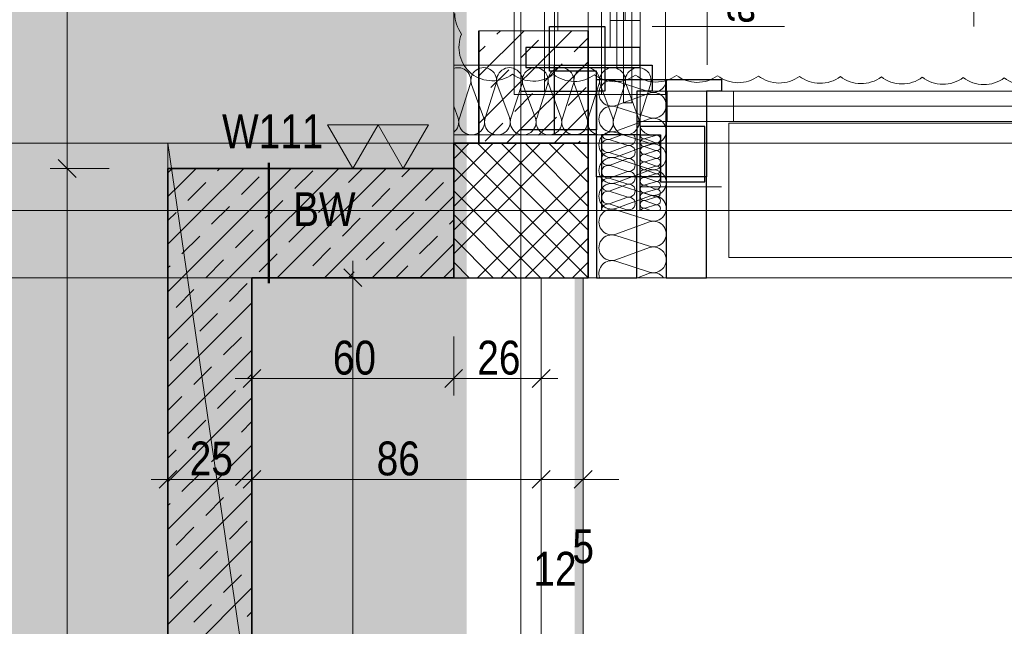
# Model space of a CAD drawing. Extents: x -620 to 300, y 62 to 1112.
# Tile 194 of 226: x -485 to -427, y 750 to 786. Entities that reach past the tile are written whole.
import ezdxf
from ezdxf.lldxf.tags import DXFTag

# ---------------------------------------------------------------- set-up
doc = ezdxf.new("R2010")
doc.units = 0
doc.layers.get('0').update_dxf_attribs({"lineweight": 13})
for name, color, linetype, lineweight, true_color in [('00 -Bauelemente -Gipskarton', 7, 'Continuous', 9, 0xff7fe6), ('30 -33 Aussenwände- 3 Aussenstützen', 7, 'Continuous', 50, 0x0000dd), ('30 -33 Aussenwände- 7 Fassade_ Elemente', 7, 'Continuous', 9, 0x00aacc), ('30 -34 Innenwände- 1 tragend', 7, 'Continuous', 13, 0xdd0806), ('30 -34 Innenwände- 2 nichttragend', 7, 'Continuous', 18, 0xff7fe6), ('30 -35 Decken- 1 Konstruktion-Träger- Stahlbeton', 7, 'Continuous', 13, 0x33aa00), ('70 -72 Beschriftung- 1 Beschriftung allgemein', 7, 'Continuous', 9, 0xff6633), ('70 -72 Beschriftung- 2 Beschriftung Bauteile', 7, 'Continuous', 9, 0x9999ff), ('70 -76 Bemaßung- 2 Allgemein', 9, 'Continuous', 5, 0x808080), ('70 -77 Revision- 2 Wolken', 7, 'Continuous', 18, 0x944cff), ('iwb_Layout BA_Markierung', 7, 'Continuous', 9, 0xbadcdc)]:
    doc.layers.add(name, color=color, linetype=linetype, lineweight=lineweight, true_color=true_color)
for name, color, linetype, lineweight in [('30 -33 Aussenwände- 8 Sonnenschutz', 7, 'Continuous', 9), ('70 -71 Achsen- 1 Gebäudeachsen', 7, 'STRICHPUNKT2-A06CPVSFL0', 18), ('70 -75 Raumstempel- 3 Wandstempel', 7, 'Continuous', 50), ('Keine-A06CPVSEL0', 7, 'Continuous', 9)]:
    doc.layers.add(name, color=color, linetype=linetype, lineweight=lineweight)
doc.styles.get("Standard").update_dxf_attribs({"font": 'ARIALN.TTF'})
tags = doc.linetypes.add('grob-A06CPVSAL0', pattern=[14, 3, -8, 3]).pattern_tags.tags
tags[8:9] = [DXFTag(74, 4), DXFTag(75, 0), DXFTag(340, '0'), DXFTag(46, 0.0), DXFTag(50, 0.0), DXFTag(44, 0.0), DXFTag(45, 0.0)]
tags[6:7] = [DXFTag(74, 4), DXFTag(75, 0), DXFTag(340, '0'), DXFTag(46, 0.0), DXFTag(50, 0.0), DXFTag(44, 0.0), DXFTag(45, 0.0)]
tags[4:5] = [DXFTag(74, 4), DXFTag(75, 0), DXFTag(340, '0'), DXFTag(46, 0.0), DXFTag(50, 0.0), DXFTag(44, 0.0), DXFTag(45, 0.0)]
tags = doc.linetypes.add('STRICHPUNKT2-A06CPVSFL0', pattern=[12.7, 6.35, -3.175, 0, -3.175]).pattern_tags.tags
tags[10:11] = [DXFTag(74, 4), DXFTag(75, 0), DXFTag(340, '0'), DXFTag(46, 0.0), DXFTag(50, 0.0), DXFTag(44, 0.0), DXFTag(45, 0.0)]
tags[8:9] = [DXFTag(74, 4), DXFTag(75, 0), DXFTag(340, '0'), DXFTag(46, 0.0), DXFTag(50, 0.0), DXFTag(44, 0.0), DXFTag(45, 0.0)]
tags[6:7] = [DXFTag(74, 4), DXFTag(75, 0), DXFTag(340, '0'), DXFTag(46, 0.0), DXFTag(50, 0.0), DXFTag(44, 0.0), DXFTag(45, 0.0)]
tags[4:5] = [DXFTag(74, 4), DXFTag(75, 0), DXFTag(340, '0'), DXFTag(46, 0.0), DXFTag(50, 0.0), DXFTag(44, 0.0), DXFTag(45, 0.0)]

# ---------------------------------------------------------------- blocks, each defined once
blk = doc.blocks.new('Polygon-A06CPVS2L0')
at = {"color": 0, "linetype": 'ByBlock', "lineweight": -2, "ltscale": 0.13}
blk.add_solid([(-458.92, 86.609), (-538.631, 86.396), (-458.753, 1083.814), (-538.631, 1083.814)], dxfattribs=at)
blk = doc.blocks.new('Referenz-A06CPVSGL0')
at = {"layer": '00 -Bauelemente -Gipskarton', "color": 0, "linetype": 'Continuous', "lineweight": 0, "ltscale": 0.13}
for points in [[(-452.379, 648.453), (-452.129, 648.453), (-452.379, 770.453), (-452.129, 770.453)], [(-452.129, 648.453), (-451.879, 648.453), (-452.129, 770.453), (-451.879, 770.453)]]:
    blk.add_solid(points, dxfattribs=at)
at = {"layer": '30 -33 Aussenwände- 3 Aussenstützen', "color": 0, "lineweight": 9}
for p, q in [((-459.579, 778.453), (-451.579, 770.453)), ((-452.993, 778.453), (-459.579, 771.868)), ((-454.407, 778.453), (-459.579, 773.282)), ((-455.821, 778.453), (-459.579, 774.696)), ((-457.235, 778.453), (-459.579, 776.11)), ((-458.65, 778.453), (-459.579, 777.524)), ((-458.164, 778.453), (-451.579, 771.868)), ((-456.75, 778.453), (-451.579, 773.282)), ((-455.336, 778.453), (-451.579, 774.696)), ((-453.922, 778.453), (-451.579, 776.11)), ((-452.507, 778.453), (-451.579, 777.524)), ((-459.579, 777.039), (-452.993, 770.453)), ((-451.579, 777.039), (-458.164, 770.453)), ((-459.579, 775.625), (-454.407, 770.453)), ((-451.579, 775.625), (-456.75, 770.453)), ((-455.579, 775.453), (-455.579, 773.453)), ((-456.579, 774.453), (-454.579, 774.453)), ((-459.579, 774.211), (-455.821, 770.453)), ((-451.579, 774.211), (-455.336, 770.453)), ((-459.579, 772.797), (-457.235, 770.453)), ((-451.579, 772.797), (-453.922, 770.453)), ((-459.579, 771.382), (-458.65, 770.453)), ((-451.579, 771.382), (-452.507, 770.453))]:
    blk.add_line(p, q, dxfattribs=at)
at = {"layer": '30 -33 Aussenwände- 3 Aussenstützen', "color": 0, "linetype": 'Continuous', "lineweight": 25, "ltscale": 0.25}
for p, q in [((-451.579, 778.453), (-459.579, 778.453)), ((-459.579, 778.453), (-459.579, 770.453)), ((-451.579, 770.453), (-451.579, 778.453)), ((-459.579, 770.453), (-451.579, 770.453))]:
    blk.add_line(p, q, dxfattribs=at)
at = {"layer": '30 -33 Aussenwände- 7 Fassade_ Elemente', "color": 0}
for p, q in [((-455.979, 781.353), (-455.979, 800.353)), ((-446.979, 781.353), (-446.979, 800.353)), ((-450.779, 798.753), (-450.779, 782.953)), ((-449.879, 798.753), (-449.879, 782.953)), ((-448.979, 782.953), (-448.979, 798.753)), ((-448.979, 782.953), (-448.979, 798.753)), ((-450.779, 782.953), (-448.979, 782.953)), ((-448.979, 782.953), (-450.779, 782.953)), ((-450.779, 782.953), (-450.779, 781.353)), ((-450.779, 782.953), (-448.979, 782.953)), ((-448.979, 781.353), (-448.979, 782.953)), ((-450.779, 781.353), (-455.979, 781.353)), ((-450.779, 781.353), (-448.979, 781.353)), ((-450.779, 781.353), (-448.979, 781.353)), ((-448.979, 781.353), (-446.979, 781.353))]:
    blk.add_line(p, q, dxfattribs=at)
at = {"layer": '30 -33 Aussenwände- 7 Fassade_ Elemente', "color": 0, "linetype": 'Continuous', "ltscale": 0.13}
for p, q in [((-450.279, 784.153), (-450.279, 790.14)), ((-448.479, 790.14), (-448.479, 784.153)), ((-454.179, 781.553), (-454.179, 786.393)), ((-439.892, 785.393), (-447.779, 785.393)), ((-448.479, 784.153), (-450.279, 784.153)), ((-453.579, 783.093), (-459.579, 783.093)), ((-459.579, 783.093), (-459.579, 778.953)), ((-453.579, 778.953), (-453.579, 783.093)), ((-447.939, 781.514), (-449.939, 782.157)), ((-459.239, 779.953), (-458.596, 781.953)), ((-458.521, 781.953), (-457.781, 779.953)), ((-457.706, 779.953), (-457.064, 781.953)), ((-457.706, 779.953), (-457.064, 781.953)), ((-456.989, 781.953), (-456.249, 779.953)), ((-456.989, 781.953), (-456.249, 779.953)), ((-456.174, 779.953), (-455.532, 781.953)), ((-456.174, 779.953), (-455.532, 781.953)), ((-455.457, 781.953), (-454.717, 779.953)), ((-454.642, 779.953), (-453.999, 781.953)), ((-451.079, 781.553), (-454.179, 781.553)), ((-453.924, 781.953), (-453.185, 779.953)), ((-453.11, 779.953), (-452.467, 781.953)), ((-452.392, 781.953), (-451.653, 779.953)), ((-451.578, 779.953), (-450.935, 781.953)), ((-451.079, 770.453), (-451.079, 781.553)), ((-450.86, 781.953), (-450.121, 779.953)), ((-450.86, 781.953), (-450.121, 779.953)), ((-450.046, 779.953), (-449.403, 781.953)), ((-450.046, 779.953), (-449.403, 781.953)), ((-449.939, 780.7), (-447.939, 781.439)), ((-449.328, 781.953), (-448.589, 779.953)), ((-424.279, 781.553), (-448.679, 781.553)), ((-448.679, 781.553), (-448.679, 779.753)), ((-448.514, 779.953), (-447.871, 781.953)), ((-439.892, 781.553), (-444.539, 781.553)), ((-444.539, 781.553), (-444.539, 779.753)), ((-459.314, 779.953), (-459.579, 780.67)), ((-447.939, 779.982), (-449.939, 780.625)), ((-447.939, 779.982), (-449.939, 780.625)), ((-449.939, 779.168), (-447.939, 779.907)), ((-449.939, 779.168), (-447.939, 779.907)), ((-448.679, 779.753), (-424.279, 779.753)), ((-444.539, 779.753), (-439.892, 779.753)), ((-447.939, 778.45), (-449.939, 779.093)), ((-459.579, 778.953), (-453.579, 778.953)), ((-450.279, 778.691), (-449.568, 778.953)), ((-450.279, 778.653), (-449.279, 778.332)), ((-448.178, 778.732), (-447.578, 778.924)), ((-447.579, 778.487), (-448.178, 778.709)), ((-459.579, 778.453), (-448.479, 778.453)), ((-449.279, 778.294), (-450.279, 777.925)), ((-449.939, 777.636), (-447.939, 778.375)), ((-448.479, 778.453), (-448.479, 775.853)), ((-448.179, 778.272), (-447.579, 778.464)), ((-448.179, 778.272), (-447.579, 778.464)), ((-447.579, 778.027), (-448.179, 778.249)), ((-447.579, 778.027), (-448.179, 778.249)), ((-448.179, 777.812), (-447.579, 778.005)), ((-450.279, 777.887), (-449.279, 777.566)), ((-450.279, 777.887), (-449.279, 777.566)), ((-449.279, 777.528), (-450.279, 777.159)), ((-449.279, 777.528), (-450.279, 777.159)), ((-447.939, 776.918), (-449.939, 777.561)), ((-447.579, 777.568), (-448.179, 777.79)), ((-448.179, 777.353), (-447.579, 777.545)), ((-447.58, 777.108), (-448.179, 777.33)), ((-450.279, 777.121), (-449.279, 776.8)), ((-450.279, 777.121), (-449.279, 776.8)), ((-449.279, 776.762), (-450.279, 776.393)), ((-449.939, 776.104), (-447.939, 776.843)), ((-448.18, 776.893), (-447.58, 777.085)), ((-447.58, 776.648), (-448.18, 776.871)), ((-446.939, 776.453), (-451.079, 776.453)), ((-451.079, 776.453), (-451.079, 770.453)), ((-450.279, 776.355), (-449.279, 776.034)), ((-448.18, 776.433), (-447.58, 776.626)), ((-447.58, 776.189), (-448.18, 776.411)), ((-448.18, 775.974), (-447.58, 776.166)), ((-446.939, 770.453), (-446.939, 776.453)), ((-449.279, 775.996), (-450.279, 775.627)), ((-449.279, 775.996), (-450.279, 775.627)), ((-450.279, 775.589), (-449.279, 775.268)), ((-450.279, 775.589), (-449.279, 775.268)), ((-447.939, 775.386), (-449.939, 776.029)), ((-448.479, 775.853), (-443.639, 775.853)), ((-447.581, 775.729), (-448.181, 775.951)), ((-448.181, 775.514), (-447.581, 775.707)), ((-448.181, 775.514), (-447.581, 775.707)), ((-455.579, 775.453), (-455.579, 773.453)), ((-455.579, 773.453), (-455.579, 775.453)), ((-455.579, 775.453), (-455.579, 773.453)), ((-449.279, 775.23), (-450.279, 774.861)), ((-449.939, 774.571), (-447.939, 775.311)), ((-447.581, 775.269), (-448.181, 775.492)), ((-447.581, 775.269), (-448.181, 775.492)), ((-448.181, 775.055), (-447.581, 775.247)), ((-448.181, 775.055), (-447.581, 775.247)), ((-447.581, 774.81), (-448.181, 775.032)), ((-456.579, 774.453), (-454.579, 774.453)), ((-454.579, 774.453), (-456.579, 774.453)), ((-456.579, 774.453), (-454.579, 774.453)), ((-450.279, 774.823), (-449.279, 774.502)), ((-447.939, 773.854), (-449.939, 774.496)), ((-447.939, 773.854), (-449.939, 774.496)), ((-448.182, 774.595), (-447.581, 774.787)), ((-448.182, 774.572), (-447.86, 774.453)), ((-449.939, 773.039), (-447.939, 773.779)), ((-449.939, 773.039), (-447.939, 773.779)), ((-447.939, 772.322), (-449.939, 772.964)), ((-447.939, 772.322), (-449.939, 772.964)), ((-449.939, 771.507), (-447.939, 772.247)), ((-447.939, 770.789), (-449.939, 771.432)), ((-451.079, 770.453), (-446.939, 770.453)), ((-295.079, 770.453), (-451.079, 770.453)), ((-447.939, 770.714), (-448.645, 770.453)), ((-444.539, 770.453), (-439.892, 770.453))]:
    blk.add_line(p, q, dxfattribs=at)
at = {"layer": '30 -33 Aussenwände- 7 Fassade_ Elemente', "color": 0, "linetype": 'Continuous', "lineweight": 18, "ltscale": 0.18}
for p, q in [((-449.379, 790.14), (-449.379, 785.753)), ((-453.379, 787.923), (-453.379, 785.153)), ((-451.579, 785.153), (-451.579, 787.923)), ((-448.479, 785.753), (-450.279, 785.753)), ((-450.279, 785.753), (-450.279, 784.153)), ((-448.479, 784.153), (-448.479, 785.753)), ((-453.379, 785.153), (-451.579, 785.153)), ((-450.279, 784.153), (-448.479, 784.153)), ((-451.079, 776.453), (-451.079, 782.253)), ((-451.079, 782.253), (-447.779, 782.253)), ((-447.779, 782.253), (-447.779, 781.553)), ((-447.779, 781.553), (-448.679, 781.553)), ((-448.679, 781.553), (-448.679, 776.453)), ((-446.879, 781.553), (-448.679, 781.553)), ((-448.679, 781.553), (-448.679, 779.753)), ((-446.879, 779.753), (-446.879, 781.553)), ((-442.939, 781.553), (-444.539, 781.553)), ((-444.539, 781.553), (-444.539, 779.753)), ((-442.939, 779.753), (-442.939, 781.553)), ((-425.879, 780.653), (-446.879, 780.653)), ((-439.892, 780.653), (-442.939, 780.653)), ((-448.679, 779.753), (-446.879, 779.753)), ((-444.539, 779.753), (-442.939, 779.753)), ((-448.679, 776.453), (-451.079, 776.453))]:
    blk.add_line(p, q, dxfattribs=at)
at = {"layer": '30 -33 Aussenwände- 7 Fassade_ Elemente', "color": 0, "linetype": 'Continuous', "lineweight": 25, "ltscale": 0.25}
for p, q in [((-453.879, 782.753), (-453.879, 785.393)), ((-453.879, 785.393), (-450.579, 785.393)), ((-450.579, 785.393), (-450.579, 781.553)), ((-448.479, 784.153), (-455.279, 784.153)), ((-455.279, 784.153), (-455.279, 782.953)), ((-448.479, 782.953), (-448.479, 784.153)), ((-455.279, 782.953), (-448.479, 782.953)), ((-451.079, 782.753), (-453.879, 782.753)), ((-453.579, 778.953), (-453.579, 783.093)), ((-453.579, 783.093), (-447.779, 783.093)), ((-451.079, 781.553), (-451.079, 782.753)), ((-447.779, 783.093), (-447.779, 782.253)), ((-451.079, 776.453), (-451.079, 782.253)), ((-451.079, 782.253), (-447.779, 782.253)), ((-447.779, 782.253), (-446.939, 782.253)), ((-447.779, 782.253), (-447.779, 781.553)), ((-446.939, 776.453), (-446.939, 782.253)), ((-446.939, 782.253), (-443.639, 782.253)), ((-446.939, 782.253), (-446.939, 776.453)), ((-443.639, 782.253), (-443.639, 781.553)), ((-455.579, 781.553), (-451.079, 781.553)), ((-451.079, 781.553), (-451.079, 779.253)), ((-450.579, 781.553), (-451.079, 781.553)), ((-447.779, 781.553), (-448.679, 781.553)), ((-448.679, 781.553), (-448.679, 776.453)), ((-443.639, 781.553), (-444.539, 781.553)), ((-444.539, 781.553), (-444.539, 776.453)), ((-451.079, 779.253), (-455.579, 779.253)), ((-444.639, 779.453), (-448.479, 779.453)), ((-448.479, 779.453), (-448.479, 778.953)), ((-444.639, 776.153), (-444.639, 779.453)), ((-451.079, 778.953), (-453.579, 778.953)), ((-451.079, 776.453), (-451.079, 778.953)), ((-448.479, 778.953), (-450.779, 778.953)), ((-450.779, 778.953), (-450.779, 774.453)), ((-448.479, 774.453), (-448.479, 778.953)), ((-448.479, 778.953), (-447.279, 778.953)), ((-447.279, 778.953), (-447.279, 776.153)), ((-446.939, 776.453), (-451.079, 776.453)), ((-448.679, 776.453), (-451.079, 776.453)), ((-451.079, 776.453), (-451.079, 770.453)), ((-448.679, 770.453), (-448.679, 776.453)), ((-447.279, 776.153), (-444.639, 776.153)), ((-444.539, 776.453), (-446.939, 776.453)), ((-444.539, 776.453), (-446.939, 776.453)), ((-446.939, 776.453), (-446.939, 770.453)), ((-444.539, 770.453), (-444.539, 776.453)), ((-451.079, 770.453), (-448.679, 770.453)), ((-446.939, 770.453), (-444.539, 770.453))]:
    blk.add_line(p, q, dxfattribs=at)
at = {"layer": '30 -33 Aussenwände- 7 Fassade_ Elemente', "color": 0, "linetype": 'grob-A06CPVSAL0', "ltscale": 0.13}
for p, q in [((-443.209, 779.653), (-401.209, 779.653)), ((-443.209, 771.653), (-443.209, 779.653)), ((-401.209, 771.653), (-443.209, 771.653))]:
    blk.add_line(p, q, dxfattribs=at)
at = {"layer": '30 -33 Aussenwände- 7 Fassade_ Elemente', "color": 0, "linetype": 'Continuous', "ltscale": 0.13}
for centre, major_axis, end_param in [((-459.324, 782.188), (0.729, -0.235), 2.221138), ((-457.792, 782.188), (0.729, -0.235), 3.765224), ((-457.792, 782.188), (-0.449, 0.62), 1.255075), ((-457.792, 782.188), (0.449, 0.62), 1.255075), ((-457.792, 782.188), (0.729, -0.235), 1.255075), ((-456.26, 782.188), (0.729, -0.235), 3.765224), ((-456.26, 782.188), (-0.449, 0.62), 1.255075), ((-456.26, 782.188), (0.449, 0.62), 1.255075), ((-456.26, 782.188), (0.729, -0.235), 1.255075), ((-454.728, 782.188), (0.729, -0.235), 3.765224), ((-453.196, 782.188), (0.729, -0.235), 3.765224), ((-451.664, 782.188), (0.729, -0.235), 3.765224), ((-450.132, 782.188), (0.729, -0.235), 3.765224), ((-450.132, 782.188), (0.729, -0.235), 3.765224), ((-448.6, 782.188), (0.729, -0.235), 3.765224), ((-450.173, 781.428), (0.235, 0.729), 3.765224), ((-447.704, 782.243), (-0.235, -0.729), 1.896254), ((-447.704, 780.711), (-0.235, -0.729), 3.764652), ((-447.704, 780.711), (-0.235, -0.729), 3.764652), ((-450.173, 779.896), (0.235, 0.729), 3.765224), ((-450.173, 779.896), (0.235, 0.729), 3.765224), ((-460.042, 779.719), (0.464, -0.609), 1.231749), ((-458.51, 779.719), (-0.729, 0.235), 1.254884), ((-458.51, 779.719), (0.449, -0.62), 1.254884), ((-456.978, 779.719), (-0.729, 0.235), 3.764652), ((-456.978, 779.719), (-0.729, 0.235), 1.254884), ((-456.978, 779.719), (0.449, -0.62), 1.254884), ((-455.446, 779.719), (-0.729, 0.235), 3.764652), ((-455.446, 779.719), (-0.729, 0.235), 1.254884), ((-455.446, 779.719), (0.449, -0.62), 1.254884), ((-453.914, 779.719), (-0.729, 0.235), 3.764652), ((-452.382, 779.719), (-0.729, 0.235), 3.764652), ((-450.849, 779.719), (-0.729, 0.235), 3.764652), ((-450.849, 779.719), (-0.729, 0.235), 3.764652), ((-449.317, 779.719), (-0.729, 0.235), 3.764652), ((-449.317, 779.719), (-0.729, 0.235), 3.764652), ((-447.785, 779.719), (-0.729, 0.235), 1.896254), ((-447.704, 779.179), (-0.235, -0.729), 3.764652), ((-447.704, 779.179), (-0.235, -0.729), 3.764652), ((-458.51, 779.719), (-0.449, -0.62), 1.254884), ((-456.978, 779.719), (-0.449, -0.62), 1.254884), ((-455.446, 779.719), (-0.449, -0.62), 1.254884), ((-450.173, 778.364), (0.235, 0.729), 3.765224), ((-450.396, 778.289), (-0.31, 0.225), 1.254884), ((-450.396, 779.055), (-0.369, -0.102), 1.613483), ((-450.396, 778.289), (0.117, 0.364), 1.254884), ((-449.161, 778.696), (-0.117, -0.364), 2.619647), ((-448.249, 778.491), (0.071, 0.219), 3.764652), ((-448.249, 778.491), (0.071, 0.219), 3.764652), ((-448.249, 778.95), (-0.23, 0.003), 1.896254), ((-447.508, 778.705), (-0.071, -0.219), 3.765224), ((-447.508, 778.246), (-0.071, -0.219), 3.765224), ((-447.508, 778.246), (-0.071, -0.219), 3.765224), ((-450.396, 777.523), (0.117, 0.364), 3.764652), ((-450.396, 778.289), (-0.31, -0.225), 1.254884), ((-450.396, 777.523), (0.117, 0.364), 1.254884), ((-449.161, 777.93), (-0.117, -0.364), 3.765224), ((-449.161, 777.93), (0.31, 0.225), 1.255075), ((-449.161, 777.93), (0.31, -0.225), 1.255075), ((-448.249, 778.031), (0.071, 0.219), 3.764652), ((-448.249, 778.031), (0.071, 0.219), 3.764652), ((-447.704, 777.646), (-0.235, -0.729), 3.764652), ((-447.509, 777.786), (-0.071, -0.219), 3.765224), ((-450.173, 776.832), (0.235, 0.729), 3.765224), ((-450.396, 777.523), (-0.31, 0.225), 1.254884), ((-449.161, 777.93), (-0.117, -0.364), 1.255075), ((-449.161, 777.164), (-0.117, -0.364), 3.765224), ((-449.161, 777.164), (0.31, 0.225), 1.255075), ((-449.161, 777.164), (0.31, -0.225), 1.255075), ((-448.25, 777.571), (0.071, 0.219), 3.764652), ((-448.25, 777.112), (0.071, 0.219), 3.764652), ((-447.509, 777.326), (-0.071, -0.219), 3.765224), ((-450.396, 776.757), (0.117, 0.364), 3.764652), ((-450.396, 776.757), (-0.31, 0.225), 1.254884), ((-450.396, 777.523), (-0.31, -0.225), 1.254884), ((-450.396, 776.757), (0.117, 0.364), 1.254884), ((-449.161, 777.164), (-0.117, -0.364), 1.255075), ((-449.161, 776.398), (-0.117, -0.364), 3.765224), ((-448.25, 776.652), (0.071, 0.219), 3.764652), ((-447.704, 776.114), (-0.235, -0.729), 3.764652), ((-447.509, 776.867), (-0.071, -0.219), 3.765224), ((-450.396, 775.991), (0.117, 0.364), 3.764652), ((-450.396, 775.991), (0.117, 0.364), 3.764652), ((-450.396, 776.757), (-0.31, -0.225), 1.254884), ((-448.251, 776.192), (0.071, 0.219), 3.764652), ((-447.51, 775.948), (-0.071, -0.219), 3.765224), ((-447.51, 776.407), (-0.071, -0.219), 3.765224), ((-450.173, 775.3), (0.235, 0.729), 3.765224), ((-450.396, 775.225), (0.117, 0.364), 3.764652), ((-450.396, 775.225), (0.117, 0.364), 3.764652), ((-449.161, 775.632), (-0.117, -0.364), 3.765224), ((-449.161, 775.632), (-0.117, -0.364), 3.765224), ((-448.251, 775.733), (0.071, 0.219), 3.764652), ((-448.251, 775.733), (-0.186, 0.135), 1.254884), ((-448.251, 775.733), (0.071, 0.219), 1.254884), ((-448.251, 775.733), (-0.186, -0.135), 1.254884), ((-447.51, 775.488), (-0.071, -0.219), 3.765224), ((-447.51, 775.488), (0.186, 0.135), 1.255075), ((-447.51, 775.488), (0.186, -0.135), 1.255075), ((-449.161, 774.866), (-0.117, -0.364), 3.765224), ((-448.251, 775.273), (0.071, 0.219), 3.764652), ((-448.251, 775.273), (-0.186, 0.135), 1.254884), ((-448.252, 774.814), (0.071, 0.219), 1.254884), ((-448.251, 775.273), (0.071, 0.219), 1.254884), ((-448.251, 775.273), (-0.186, -0.135), 1.254884), ((-447.704, 774.582), (-0.235, -0.729), 3.764652), ((-447.704, 774.582), (0.62, 0.449), 1.254884), ((-447.51, 775.488), (-0.071, -0.219), 1.255075), ((-447.511, 775.028), (-0.071, -0.219), 3.765224), ((-447.511, 775.028), (0.186, 0.135), 1.255075), ((-447.511, 775.028), (0.186, -0.135), 1.255075), ((-447.704, 774.582), (0.62, -0.449), 1.254884), ((-450.173, 773.768), (0.235, 0.729), 3.765224), ((-450.173, 773.768), (0.235, 0.729), 1.255075), ((-450.396, 774.459), (0.117, 0.364), 1.896254), ((-448.252, 774.814), (-0.186, 0.135), 1.254884), ((-448.252, 774.354), (0.071, 0.219), 1.434048), ((-448.252, 774.814), (-0.186, -0.135), 1.254884), ((-447.511, 775.028), (-0.071, -0.219), 1.255075), ((-447.511, 774.569), (0.198, -0.116), 2.411197), ((-450.173, 773.768), (-0.62, 0.449), 1.255075), ((-447.704, 774.582), (-0.235, -0.729), 1.254884), ((-447.704, 773.05), (-0.235, -0.729), 3.764652), ((-447.704, 773.05), (0.62, 0.449), 1.254884), ((-450.173, 773.768), (-0.62, -0.449), 1.255075), ((-447.704, 773.05), (0.62, -0.449), 1.254884), ((-450.173, 772.236), (0.235, 0.729), 3.765224), ((-450.173, 772.236), (-0.62, 0.449), 1.255075), ((-450.173, 772.236), (0.235, 0.729), 1.255075), ((-447.704, 773.05), (-0.235, -0.729), 1.254884), ((-447.704, 771.518), (0.62, 0.449), 1.254884), ((-450.173, 770.704), (0.235, 0.729), 2.215664), ((-450.173, 772.236), (-0.62, -0.449), 1.255075), ((-447.704, 771.518), (0.62, -0.449), 1.254884), ((-447.704, 771.518), (-0.235, -0.729), 1.254884), ((-447.704, 769.986), (0.606, 0.468), 1.225237)]:
    blk.add_ellipse(centre, major_axis=major_axis, ratio=1, start_param=0, end_param=end_param, dxfattribs=at)
at = {"layer": '30 -33 Aussenwände- 8 Sonnenschutz', "color": 0, "linetype": 'Continuous', "ltscale": 0.13}
blk.add_line((-444.492, 802.366), (-444.492, 783.125), dxfattribs=at)
at = {"layer": '30 -34 Innenwände- 1 tragend', "color": 0, "lineweight": 9}
for p, q in [((-458.079, 782.463), (-455.388, 785.153)), ((-458.079, 779.635), (-452.56, 785.153)), ((-458.079, 782.463), (-455.388, 785.153)), ((-458.079, 779.635), (-452.56, 785.153)), ((-457.007, 784.948), (-456.803, 785.153)), ((-457.007, 784.948), (-456.803, 785.153)), ((-455.593, 783.534), (-454.533, 784.595)), ((-455.593, 783.534), (-454.533, 784.595)), ((-452.411, 783.888), (-451.579, 784.721)), ((-452.411, 783.888), (-451.579, 784.721)), ((-458.079, 783.877), (-457.715, 784.241)), ((-458.079, 783.877), (-457.715, 784.241)), ((-456.432, 778.453), (-451.579, 783.306)), ((-456.432, 778.453), (-451.579, 783.306)), ((-454.179, 782.12), (-453.118, 783.181)), ((-454.179, 782.12), (-453.118, 783.181)), ((-457.361, 781.767), (-456.3, 782.827)), ((-457.361, 781.767), (-456.3, 782.827)), ((-452.765, 780.706), (-451.704, 781.767)), ((-452.765, 780.706), (-451.704, 781.767)), ((-458.079, 781.049), (-458.068, 781.059)), ((-458.079, 781.049), (-458.068, 781.059)), ((-455.947, 780.352), (-454.886, 781.413)), ((-455.947, 780.352), (-454.886, 781.413)), ((-453.603, 778.453), (-451.579, 780.478)), ((-453.603, 778.453), (-451.579, 780.478)), ((-454.533, 778.938), (-453.472, 779.999)), ((-454.533, 778.938), (-453.472, 779.999)), ((-457.715, 778.585), (-456.654, 779.645)), ((-457.715, 778.585), (-456.654, 779.645)), ((-452.189, 778.453), (-452.058, 778.585)), ((-452.189, 778.453), (-452.058, 778.585)), ((-476.579, 776.691), (-476.464, 776.805)), ((-476.579, 776.691), (-476.464, 776.805)), ((-476.464, 776.805), (-476.316, 776.953)), ((-476.464, 776.805), (-476.316, 776.953)), ((-475.85, 776.006), (-474.902, 776.953)), ((-475.85, 776.006), (-474.902, 776.953)), ((-474.62, 774.407), (-472.074, 776.953)), ((-474.62, 774.407), (-472.074, 776.953)), ((-473.624, 776.817), (-473.488, 776.953)), ((-473.624, 776.817), (-473.488, 776.953)), ((-473.39, 772.809), (-469.245, 776.953)), ((-473.39, 772.809), (-469.245, 776.953)), ((-472.16, 771.21), (-466.417, 776.953)), ((-472.16, 771.21), (-466.417, 776.953)), ((-470.088, 770.453), (-463.588, 776.953)), ((-470.088, 770.453), (-463.588, 776.953)), ((-469.028, 775.756), (-467.968, 776.817)), ((-469.028, 775.756), (-467.968, 776.817)), ((-467.26, 770.453), (-460.76, 776.953)), ((-467.26, 770.453), (-460.76, 776.953)), ((-465.846, 776.11), (-465.003, 776.953)), ((-465.846, 776.11), (-465.003, 776.953)), ((-462.664, 776.463), (-462.174, 776.953)), ((-462.664, 776.463), (-462.174, 776.953)), ((-472.21, 775.403), (-471.15, 776.463)), ((-472.21, 775.403), (-471.15, 776.463)), ((-476.579, 775.277), (-475.85, 776.006)), ((-476.579, 775.277), (-475.85, 776.006)), ((-475.235, 775.207), (-474.332, 776.11)), ((-475.235, 775.207), (-474.332, 776.11)), ((-464.432, 774.695), (-463.371, 775.756)), ((-464.432, 774.695), (-463.371, 775.756)), ((-461.25, 775.049), (-460.189, 776.11)), ((-461.25, 775.049), (-460.189, 776.11)), ((-475.392, 775.049), (-475.235, 775.207)), ((-475.392, 775.049), (-475.235, 775.207)), ((-470.796, 773.988), (-469.735, 775.049)), ((-470.796, 773.988), (-469.735, 775.049)), ((-467.614, 774.342), (-466.553, 775.403)), ((-467.614, 774.342), (-466.553, 775.403)), ((-464.432, 770.453), (-459.579, 775.306)), ((-464.432, 770.453), (-459.579, 775.306)), ((-476.579, 772.449), (-474.62, 774.407)), ((-476.579, 772.449), (-474.62, 774.407)), ((-473.978, 773.635), (-472.917, 774.695)), ((-473.978, 773.635), (-472.917, 774.695)), ((-476.579, 773.863), (-476.099, 774.342)), ((-476.579, 773.863), (-476.099, 774.342)), ((-466.2, 772.928), (-465.139, 773.988)), ((-466.2, 772.928), (-465.139, 773.988)), ((-463.018, 773.281), (-461.957, 774.342)), ((-463.018, 773.281), (-461.957, 774.342)), ((-459.836, 773.635), (-459.579, 773.892)), ((-459.836, 773.635), (-459.579, 773.892)), ((-472.564, 772.221), (-471.503, 773.281)), ((-472.564, 772.221), (-471.503, 773.281)), ((-469.382, 772.574), (-468.321, 773.635)), ((-469.382, 772.574), (-468.321, 773.635)), ((-476.579, 769.62), (-473.39, 772.809)), ((-476.579, 769.62), (-473.39, 772.809)), ((-475.746, 771.867), (-474.685, 772.928)), ((-475.746, 771.867), (-474.685, 772.928)), ((-461.604, 771.867), (-460.543, 772.928)), ((-461.604, 771.867), (-460.543, 772.928)), ((-467.968, 771.16), (-466.907, 772.221)), ((-467.968, 771.16), (-466.907, 772.221)), ((-464.786, 771.513), (-463.725, 772.574)), ((-464.786, 771.513), (-463.725, 772.574)), ((-461.603, 770.453), (-459.579, 772.478)), ((-461.603, 770.453), (-459.579, 772.478)), ((-474.332, 770.453), (-473.271, 771.513)), ((-474.332, 770.453), (-473.271, 771.513)), ((-471.15, 770.806), (-470.089, 771.867)), ((-471.15, 770.806), (-470.089, 771.867)), ((-476.579, 766.792), (-472.16, 771.21)), ((-476.579, 766.792), (-472.16, 771.21)), ((-476.579, 771.034), (-476.453, 771.16)), ((-476.579, 771.034), (-476.453, 771.16)), ((-463.017, 770.453), (-462.311, 771.16)), ((-463.017, 770.453), (-462.311, 771.16)), ((-460.189, 770.453), (-459.579, 771.064)), ((-460.189, 770.453), (-459.579, 771.064)), ((-465.846, 770.453), (-465.493, 770.806)), ((-465.846, 770.453), (-465.493, 770.806)), ((-476.099, 768.685), (-475.039, 769.746)), ((-476.099, 768.685), (-475.039, 769.746)), ((-472.917, 769.039), (-471.857, 770.099)), ((-472.917, 769.039), (-471.857, 770.099)), ((-476.579, 763.963), (-471.579, 768.963)), ((-476.579, 763.963), (-471.579, 768.963)), ((-474.685, 767.271), (-473.624, 768.331)), ((-474.685, 767.271), (-473.624, 768.331)), ((-473.271, 765.857), (-472.21, 766.917)), ((-473.271, 765.857), (-472.21, 766.917)), ((-476.453, 765.503), (-475.392, 766.564)), ((-476.453, 765.503), (-475.392, 766.564)), ((-476.579, 761.135), (-471.579, 766.135)), ((-476.579, 761.135), (-471.579, 766.135)), ((-475.039, 764.089), (-473.978, 765.149)), ((-475.039, 764.089), (-473.978, 765.149)), ((-471.857, 764.442), (-471.579, 764.721)), ((-471.857, 764.442), (-471.579, 764.721)), ((-476.579, 762.549), (-475.746, 763.382)), ((-476.579, 762.549), (-475.746, 763.382)), ((-476.579, 758.306), (-471.579, 763.306)), ((-476.579, 758.306), (-471.579, 763.306)), ((-473.624, 762.675), (-472.564, 763.735)), ((-473.624, 762.675), (-472.564, 763.735)), ((-475.392, 760.907), (-474.332, 761.968)), ((-475.392, 760.907), (-474.332, 761.968)), ((-472.21, 761.26), (-471.579, 761.892)), ((-472.21, 761.26), (-471.579, 761.892)), ((-476.579, 755.478), (-471.579, 760.478)), ((-476.579, 755.478), (-471.579, 760.478)), ((-473.978, 759.493), (-472.917, 760.553)), ((-473.978, 759.493), (-472.917, 760.553)), ((-476.579, 759.721), (-476.099, 760.2)), ((-476.579, 759.721), (-476.099, 760.2)), ((-475.746, 757.725), (-474.685, 758.786)), ((-475.746, 757.725), (-474.685, 758.786)), ((-472.564, 758.078), (-471.579, 759.064)), ((-472.564, 758.078), (-471.579, 759.064)), ((-476.579, 752.65), (-471.579, 757.65)), ((-476.579, 752.65), (-471.579, 757.65)), ((-476.579, 756.892), (-476.453, 757.018)), ((-476.579, 756.892), (-476.453, 757.018)), ((-474.332, 756.311), (-473.271, 757.371)), ((-474.332, 756.311), (-473.271, 757.371)), ((-472.917, 754.896), (-471.857, 755.957)), ((-472.917, 754.896), (-471.857, 755.957)), ((-476.099, 754.543), (-475.039, 755.604)), ((-476.099, 754.543), (-475.039, 755.604)), ((-476.579, 749.821), (-471.579, 754.821)), ((-476.579, 749.821), (-471.579, 754.821)), ((-474.685, 753.129), (-473.624, 754.189)), ((-474.685, 753.129), (-473.624, 754.189)), ((-473.271, 751.714), (-472.21, 752.775)), ((-473.271, 751.714), (-472.21, 752.775)), ((-476.453, 751.361), (-475.392, 752.422)), ((-476.453, 751.361), (-475.392, 752.422)), ((-476.579, 746.993), (-471.579, 751.993)), ((-476.579, 746.993), (-471.579, 751.993)), ((-475.039, 749.947), (-473.978, 751.007)), ((-475.039, 749.947), (-473.978, 751.007)), ((-471.857, 750.3), (-471.579, 750.578)), ((-471.857, 750.3), (-471.579, 750.578))]:
    blk.add_line(p, q, dxfattribs=at)
at = {"layer": '30 -34 Innenwände- 1 tragend', "color": 0, "lineweight": 35}
for p, q in [((-458.079, 778.453), (-458.079, 785.153)), ((-451.579, 778.453), (-451.579, 785.153)), ((-459.579, 776.953), (-476.579, 776.953)), ((-476.579, 776.953), (-476.579, 643.453)), ((-459.579, 770.453), (-471.579, 770.453)), ((-471.579, 770.453), (-471.579, 643.453))]:
    blk.add_line(p, q, dxfattribs=at)
at = {"layer": '30 -34 Innenwände- 1 tragend', "color": 0, "linetype": 'Continuous', "lineweight": -2, "ltscale": 0.13}
for p, q in [((-451.579, 785.153), (-458.079, 785.153)), ((-458.079, 778.453), (-458.079, 785.153)), ((-451.579, 778.453), (-451.579, 785.153)), ((-451.579, 778.453), (-458.079, 778.453)), ((-459.579, 776.953), (-476.579, 776.953)), ((-476.579, 776.953), (-476.579, 643.453)), ((-459.579, 776.953), (-459.579, 770.453)), ((-459.579, 770.453), (-471.579, 770.453)), ((-471.579, 770.453), (-471.579, 643.453))]:
    blk.add_line(p, q, dxfattribs=at)
at = {"layer": '30 -34 Innenwände- 2 nichttragend', "color": 0}
for p, q in [((-453.579, 829.953), (-453.579, 778.953)), ((-448.479, 778.953), (-448.479, 829.953)), ((-449.479, 828.053), (-449.479, 780.853)), ((-448.979, 828.053), (-448.979, 780.853)), ((-453.579, 781.353), (-449.479, 781.353)), ((-449.479, 781.353), (-453.579, 781.353)), ((-453.579, 781.353), (-453.579, 778.953)), ((-449.479, 780.853), (-449.479, 781.353)), ((-449.479, 780.853), (-448.979, 780.853)), ((-448.979, 780.853), (-449.479, 780.853)), ((-448.979, 781.353), (-448.479, 781.353)), ((-448.479, 781.353), (-448.979, 781.353)), ((-448.979, 781.353), (-448.979, 780.853)), ((-448.479, 778.953), (-448.479, 781.353)), ((-453.579, 778.953), (-448.479, 778.953)), ((-453.579, 778.953), (-448.479, 778.953))]:
    blk.add_line(p, q, dxfattribs=at)
at = {"layer": '30 -34 Innenwände- 2 nichttragend', "color": 0, "lineweight": 5}
for p, q in [((-449.479, 828.053), (-449.479, 780.853)), ((-448.979, 780.853), (-448.979, 828.053)), ((-449.479, 780.853), (-448.979, 780.853))]:
    blk.add_line(p, q, dxfattribs=at)
at = {"layer": '30 -34 Innenwände- 2 nichttragend', "color": 0, "linetype": 'Continuous', "ltscale": 0.18}
for p, q in [((-451.879, 770.453), (-454.379, 770.453)), ((-454.379, 648.453), (-454.379, 770.453)), ((-451.879, 648.453), (-451.879, 770.453))]:
    blk.add_line(p, q, dxfattribs=at)
at = {"layer": '30 -35 Decken- 1 Konstruktion-Träger- Stahlbeton', "color": 0, "linetype": 'grob-A06CPVSAL0', "lineweight": -2, "ltscale": 0.13}
for p, q in [((-459.579, 778.453), (-459.579, 995.453)), ((-451.579, 778.453), (-451.579, 995.453)), ((-459.579, 778.453), (-538.631, 778.453)), ((-129.579, 778.453), (-451.579, 778.453)), ((-459.579, 770.453), (-538.631, 770.453)), ((-129.579, 770.453), (-451.579, 770.453))]:
    blk.add_line(p, q, dxfattribs=at)
at = {"layer": '30 -35 Decken- 1 Konstruktion-Träger- Stahlbeton', "color": 0, "lineweight": 35}
for p, q in [((-459.579, 770.453), (-459.579, 778.453)), ((-459.579, 778.453), (-451.579, 778.453)), ((-451.579, 770.453), (-451.579, 778.453))]:
    blk.add_line(p, q, dxfattribs=at)
at = {"layer": '70 -71 Achsen- 1 Gebäudeachsen', "color": 0, "linetype": 'STRICHPUNKT2-A06CPVSFL0', "ltscale": 0.18}
for p, q in [((-455.579, 1084.393), (-455.579, 84.953)), ((-538.631, 774.453), (76.533, 774.453))]:
    blk.add_line(p, q, dxfattribs=at)
at = {"layer": '70 -72 Beschriftung- 1 Beschriftung allgemein', "color": 0, "linetype": 'grob-A06CPVSAL0', "ltscale": 0.13}
for q in [(-476.579, 605.453), (-451.579, 606.953)]:
    blk.add_line((-476.579, 778.453), q, dxfattribs=at)
at = {"layer": '70 -72 Beschriftung- 2 Beschriftung Bauteile', "color": 0}
for p, q in [((-467.079, 779.551), (-465.579, 776.953)), ((-464.079, 779.551), (-467.079, 779.551)), ((-465.579, 776.953), (-464.079, 779.551)), ((-464.079, 779.551), (-462.579, 776.953)), ((-461.079, 779.551), (-464.079, 779.551)), ((-462.579, 776.953), (-461.079, 779.551))]:
    blk.add_line(p, q, dxfattribs=at)
at = {"layer": '70 -76 Bemaßung- 2 Allgemein', "color": 0, "linetype": 'Continuous', "ltscale": 0.13}
for p, q in [((-482.579, 778.014), (-482.579, 837.893)), ((-428.639, 785.393), (-428.639, 787.454)), ((-482.579, 775.953), (-482.579, 778.014)), ((-482.579, 777.953), (-482.579, 775.893)), ((-480.079, 776.953), (-483.579, 776.953)), ((-480.079, 776.953), (-483.579, 776.953)), ((-482.579, 644.514), (-482.579, 775.893)), ((-465.579, 771.453), (-465.579, 769.393)), ((-463.079, 770.453), (-466.579, 770.453)), ((-465.579, 649.514), (-465.579, 769.393)), ((-471.579, 766.953), (-471.579, 763.453)), ((-459.579, 766.953), (-459.579, 763.453)), ((-459.579, 766.953), (-459.579, 763.453)), ((-454.379, 766.953), (-454.379, 763.453)), ((-472.579, 764.453), (-470.518, 764.453)), ((-460.639, 764.453), (-470.518, 764.453)), ((-458.579, 764.453), (-460.639, 764.453)), ((-460.579, 764.453), (-458.518, 764.453)), ((-455.439, 764.453), (-458.518, 764.453)), ((-453.379, 764.453), (-455.439, 764.453)), ((-476.579, 760.953), (-476.579, 757.453)), ((-471.579, 760.953), (-471.579, 757.453)), ((-471.579, 760.953), (-471.579, 757.453)), ((-454.379, 760.953), (-454.379, 757.453)), ((-454.379, 760.953), (-454.379, 757.453)), ((-451.879, 760.953), (-451.879, 757.453)), ((-477.579, 758.453), (-475.518, 758.453)), ((-472.639, 758.453), (-475.518, 758.453)), ((-470.579, 758.453), (-472.639, 758.453)), ((-472.579, 758.453), (-470.518, 758.453)), ((-455.439, 758.453), (-470.518, 758.453)), ((-455.439, 758.453), (-456.499, 758.453)), ((-453.379, 758.453), (-455.439, 758.453)), ((-453.379, 758.453), (-455.439, 758.453)), ((-451.879, 758.453), (-454.379, 758.453)), ((-452.879, 758.453), (-450.818, 758.453)), ((-450.818, 758.453), (-449.758, 758.453))]:
    blk.add_line(p, q, dxfattribs=at)
at = {"layer": '70 -76 Bemaßung- 2 Allgemein', "color": 0, "linetype": 'Continuous', "lineweight": 20, "ltscale": 0.2}
for p, q in [((-482.048, 776.423), (-483.109, 777.484)), ((-483.109, 777.484), (-482.048, 776.423)), ((-466.109, 770.984), (-465.048, 769.923)), ((-472.109, 763.923), (-471.048, 764.984)), ((-459.048, 764.984), (-460.109, 763.923)), ((-460.109, 763.923), (-459.048, 764.984)), ((-453.848, 764.984), (-454.909, 763.923)), ((-477.109, 757.923), (-476.048, 758.984)), ((-471.048, 758.984), (-472.109, 757.923)), ((-472.109, 757.923), (-471.048, 758.984)), ((-453.848, 758.984), (-454.909, 757.923)), ((-453.848, 758.984), (-454.909, 757.923)), ((-452.409, 757.923), (-451.348, 758.984))]:
    blk.add_line(p, q, dxfattribs=at)
at = {"layer": '70 -77 Revision- 2 Wolken', "color": 0, "linetype": 'Continuous', "ltscale": 0.18}
for centre, major_axis in [((-457.476, 786.167), (-2.032, 0.008)), ((-457.236, 784.163), (-1.871, 0.792)), ((-457.236, 784.163), (-1.972, -0.489)), ((-457.288, 784.204), (-1.232, -1.616)), ((-457.288, 784.204), (-0.016, -2.032)), ((-454.85, 784.185), (-1.232, -1.616)), ((-454.85, 784.185), (-0.016, -2.032)), ((-452.411, 784.166), (-1.232, -1.616)), ((-452.411, 784.166), (-0.016, -2.032)), ((-449.973, 784.147), (-1.232, -1.616)), ((-449.973, 784.147), (-0.016, -2.032)), ((-447.535, 784.128), (-1.232, -1.616)), ((-447.535, 784.128), (-0.016, -2.032)), ((-445.096, 784.109), (-1.232, -1.616)), ((-445.096, 784.109), (-0.016, -2.032)), ((-442.658, 784.091), (-1.232, -1.616)), ((-442.658, 784.091), (-0.016, -2.032)), ((-440.22, 784.072), (-1.232, -1.616)), ((-440.22, 784.072), (-0.016, -2.032)), ((-437.781, 784.053), (-1.232, -1.616)), ((-437.781, 784.053), (-0.016, -2.032)), ((-435.343, 784.034), (-1.232, -1.616)), ((-435.343, 784.034), (-0.016, -2.032)), ((-432.905, 784.015), (-1.232, -1.616)), ((-432.905, 784.015), (-0.016, -2.032)), ((-430.466, 783.996), (-1.232, -1.616)), ((-430.466, 783.996), (-0.016, -2.032)), ((-428.028, 783.977), (-1.232, -1.616)), ((-428.028, 783.977), (-0.016, -2.032)), ((-425.59, 783.958), (-1.232, -1.616))]:
    blk.add_ellipse(centre, major_axis=major_axis, ratio=1, start_param=0, end_param=0.643501, dxfattribs=at)
at = {"layer": 'Keine-A06CPVSEL0', "color": 0, "lineweight": 50}
blk.add_line((-470.579, 777.288), (-470.579, 770.119), dxfattribs=at)
at = {"layer": '30 -33 Aussenwände- 7 Fassade_ Elemente', "color": 0, "linetype": 'ByBlock', "ltscale": 0.13, "insert": (-439.179, 775.187), "char_height": 0.0036, "attachment_point": 1, "rotation": 180}
for s in ['{\\fArial Narrow;instanceID}', '{\\fArial Narrow;IFC_UUID}']:
    blk.add_mtext(s, dxfattribs=at)
at = {"layer": '30 -33 Aussenwände- 8 Sonnenschutz', "color": 0, "linetype": 'Continuous', "ltscale": 0.13, "insert": (-443.733, 785.568), "char_height": 2.01377, "attachment_point": 1, "rotation": 90}
blk.add_mtext('{\\fArial Narrow;außenl.}', dxfattribs=at)
at = {"layer": '70 -75 Raumstempel- 3 Wandstempel', "color": 0, "linetype": 'Continuous', "ltscale": 0.5, "char_height": 2.01377, "attachment_point": 1}
for s, insert in [('{\\fArial Narrow;W111}', (-473.359, 780.167)), ('{\\fArial Narrow;BW}', (-469.13, 775.536))]:
    blk.add_mtext(s, dxfattribs=dict(at, insert=insert))
at = {"layer": '70 -76 Bemaßung- 2 Allgemein', "color": 0, "linetype": 'Continuous', "ltscale": 0.13, "char_height": 1.51033, "attachment_point": 1, "rotation": 270}
for s, insert in [('{\\fArial Narrow;UK RD +12,32m/3,27m}', (-462.803, 804.806)), ('{\\fArial Narrow;UK UZ +11,90m/2,85m}', (-455.028, 804.614))]:
    blk.add_mtext(s, dxfattribs=dict(at, insert=insert))
at = {"layer": '70 -76 Bemaßung- 2 Allgemein', "color": 0, "linetype": 'Continuous', "ltscale": 0.13, "char_height": 2.01377, "attachment_point": 1}
for s, insert in [('{\\fArial Narrow;60}', (-466.767, 766.704)), ('{\\fArial Narrow;26}', (-458.175, 766.704)), ('{\\fArial Narrow;25}', (-475.281, 760.704)), ('{\\fArial Narrow;86}', (-464.161, 760.704)), ('{\\fArial Narrow;5}', (-452.515, 755.482)), ('{\\fArial Narrow;12}', (-454.836, 754.14))]:
    blk.add_mtext(s, dxfattribs=dict(at, insert=insert))

msp = doc.modelspace()

# ---------------------------------------------------------------- block references
at = {"color": 8, "lineweight": 13, "ltscale": 0.13, "true_color": 0x808080}
msp.add_blockref('Referenz-A06CPVSGL0', (0, 0), dxfattribs=at)
at = {"layer": 'iwb_Layout BA_Markierung', "ltscale": 0.13}
msp.add_blockref('Polygon-A06CPVS2L0', (0, 0), dxfattribs=at)

doc.saveas('drawing.dxf')
